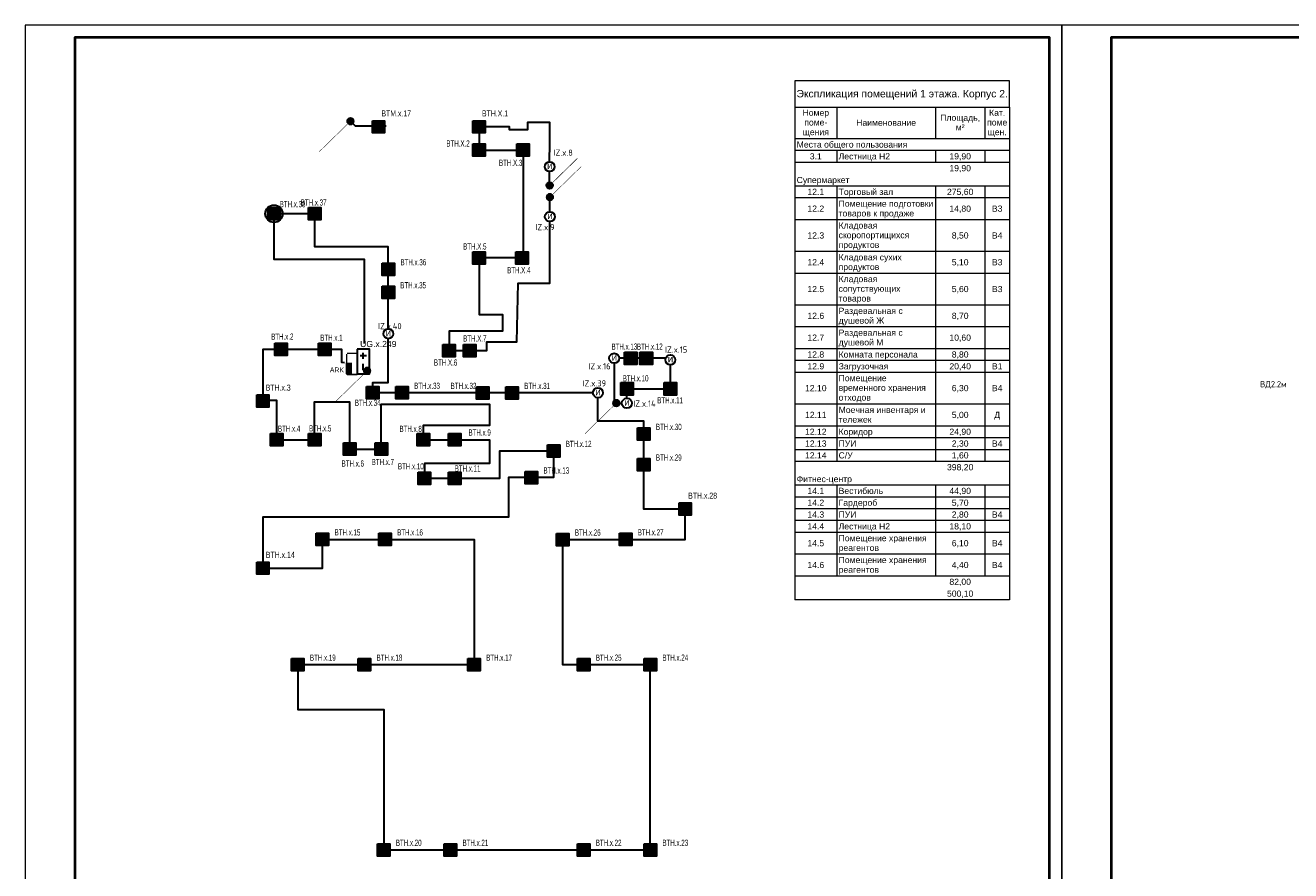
# Model space of a CAD drawing. Header units: millimetres. Extents: x 105028 to 874735, y -568483 to 191941.
# Tile 2 of 135: x 202735 to 254006, y 103491 to 137734. Entities that reach past the tile are written whole.
import ezdxf
from ezdxf.enums import TextEntityAlignment as Align

# ---------------------------------------------------------------- set-up
doc = ezdxf.new("R2010")
doc.units = ezdxf.units.MM
doc.set_wipeout_variables(frame=1)
doc.linetypes.add('CONTINOUS', pattern=[0])
for name, color, linetype, lineweight in [('#СПА_КЛ_АЛС', 1, 'Continuous', 30), ('_ОСА_ПС_оборудование', 1, 'Continuous', 40), ('A-010-M_LINE-T', 7, 'Continuous', 18), ('format-line3', 7, 'Continuous', 13), ('Z-000-P_SCHED', 7, 'Continuous', 20), ('УГО АПС и АПЗ$0$_АПС_Оборудование', 1, 'Continuous', 30), ('УГО АПС и АПЗ$0$СС-011-ПОЖ-СИГНАЛИЗАЦИЯ', 1, 'Continuous', 30)]:
    doc.layers.add(name, color=color, linetype=linetype, lineweight=lineweight)
doc.layers.add('ПС', color=1, linetype='Continuous')
doc.layers.add('формат', color=250, linetype='Continuous')
doc.styles.add('1111', font='ARIALN.TTF')
doc.styles.add('Arial', font='arial.ttf', dxfattribs={"width": 0.9, "height": 700})
doc.styles.add('CP.Text', font='arial.ttf')
doc.styles.add('ISOCPEUR', font='isocpeur.ttf', dxfattribs={"height": 300})
doc.styles.add('Reserve SS', font='arial.ttf', dxfattribs={"height": 2.5})
doc.styles.add('УГО АПС и АПЗ$0$Reserve SS', font='arial.ttf', dxfattribs={"height": 2.5})
doc.styles.add('УГО АПС и АПЗ$0$Standard', font='arial.ttf')

# ---------------------------------------------------------------- blocks, each defined once
blk = doc.blocks.new('*U56')
for p, q in [((-400, 155), (-415, 155)), ((-415, 90), (-415, 155)), ((-400, 145), (-410, 145)), ((-400, 130), (-410, 130)), ((-400, 110), (-410, 110)), ((-413, 90), (-415, 90)), ((-413, 5), (-413, 90)), ((-400, 90), (-413, 90)), ((-407, 5), (-407, 90)), ((-400, 65), (-413, 65)), ((-400, 30), (-413, 30)), ((-400, 5), (-413, 5))]:
    blk.add_line(p, q)
at = {"color": 0, "lineweight": 0}
blk.add_lwpolyline([(-420, 0), (0, 0), (0, 594), (-420, 594)], close=True, dxfattribs=at)
at = {"lineweight": 40}
blk.add_lwpolyline([(-400, 5), (-5, 5), (-5, 589), (-400, 589)], close=True, dxfattribs=at)
at = {"layer": 'format-line3', "linetype": 'ByBlock'}
for p, q in [((-410, 90), (-410, 155)), ((-405, 90), (-405, 155))]:
    blk.add_line(p, q, dxfattribs=at)
at = {"style": 'Arial', "width": 0.9}
blk.add_text('Формат:', height=2.8, dxfattribs=at).set_placement((-53.97, 1.25))
at = {"char_height": 2.8, "width": 0.2, "attachment_point": 4, "rotation": 90, "line_spacing_factor": 0.857143, "style": 'Arial'}
for s, insert in [('{\\W0.45993; }Согласовано', (-412.58, 90)), ('{\\W0.62543;\\T0.75; \\W1;Взаим. инв. №}', (-410, 66.14)), ('{\\W0.5838;\\T0.8; \\W1;Подп. и дата}', (-410, 39.63)), ('{\\W0.5838;\\T0.8; \\W1;Инв. № подл.}', (-409.77, 7.25))]:
    blk.add_mtext(s, dxfattribs=dict(at, insert=insert))
at = {"style": 'Arial', "width": 0.9, "flags": 8}
blk.add_attdef('FORMAT', (-36.87, 1.26), '', height=2.8, dxfattribs=at)
blk = doc.blocks.new('*U45')
at = {"ltscale": 100}
h = blk.add_hatch(color=256, dxfattribs=at)
h.dxf.hatch_style = 1
h.paths.add_polyline_path([(-35, 0, 1), (35, 0, 1)])
at = {"lineweight": 30}
blk.add_lwpolyline([(313, 313, 0, 45, 0), (186, 186, 4.5, 4.5, 0), (25, 25, 4.5, 4.5, 0)], format="xyseb", dxfattribs=at)
blk.add_circle((0, 0), 34.8, dxfattribs=at)
blk = doc.blocks.new('*U57')
h = blk.add_hatch(color=256)
edge = h.paths.add_edge_path()
edge.add_arc((0, 0), 38.7, 0, 360)
blk.add_lwpolyline([(0, 0, 0, 50, 0), (141, 141, 5, 5, 0), (348, 348, 5, 5, 0)], format="xyseb")
blk.add_circle((0, 0), 38.7)
blk = doc.blocks.new('*U64')
h = blk.add_hatch(color=256)
edge = h.paths.add_edge_path()
edge.add_arc((0, 0), 38.7, 0, 360)
blk.add_lwpolyline([(0, 0, 0, 50, 0), (-141, -141, 5, 5, 0), (-348, -348, 5, 5, 0)], format="xyseb")
blk.add_circle((0, 0), 38.7)
blk = doc.blocks.new('Прибор приемно-контрольный АПС v4')
blk.add_hatch(color=256).paths.add_polyline_path([(10, 2.5), (4.39, 2.5), (4.39, 0), (10, 0)])
for points in [[(0, 0), (10, 0), (10, 5), (0, 5)], [(4.39, 2.5), (10, 2.5), (10, 0), (4.39, 0)]]:
    blk.add_lwpolyline(points, close=True)
blk.add_wipeout([(0, 5), (10, 5), (10, 2.5), (4.39, 2.5), (4.39, 0), (0, 0)])
at = {"style": 'Reserve SS', "flags": 8}
blk.add_attdef('КОЛИЧЕСТВО', (10, 5), '', height=2.5, dxfattribs=at)
blk = doc.blocks.new('УГО АПС и АПЗ$0$Источник бесперебойного питания v4')
blk.add_wipeout([(0, 5), (10, 5), (10, 0), (0, 0)])
for p, q in [((4, 2.5), (1.5, 2.5)), ((2.75, 3.75), (2.75, 1.25)), ((8.5, 2.5), (6, 2.5))]:
    blk.add_line(p, q)
blk.add_lwpolyline([(0, 0), (10, 0), (10, 5), (0, 5)], close=True)
at = {"style": 'УГО АПС и АПЗ$0$Reserve SS', "flags": 8}
blk.add_attdef('КОЛИЧЕСТВО', (10.26, 5.28), '', height=2.5, dxfattribs=at)
blk = doc.blocks.new('*U71')
at = {"lineweight": 35, "true_color": 0xffffff}
h = blk.add_hatch(color=7, dxfattribs=at)
h.dxf.hatch_style = 1
h.paths.add_polyline_path([(-250, 250), (-250, -250), (250, -250), (250, 250)])
at = {"color": 1, "linetype": 'ByBlock', "lineweight": -2}
for p, q in [((40, 177), (-83, 0)), ((-83, 0), (83, 0)), ((83, 0), (-31, -164))]:
    blk.add_line(p, q, dxfattribs=at)
at = {"color": 1, "linetype": 'ByBlock', "lineweight": -2, "ltscale": 0.1}
blk.add_lwpolyline([(-250, 250), (250, 250), (250, -250), (-250, -250)], close=True, dxfattribs=at)
at = {"color": 0, "linetype": 'ByBlock', "lineweight": -2, "style": '1111'}
blk.add_attdef('INDEX', (-313, -484), '', height=125, dxfattribs=at)
at = {"color": 0, "linetype": 'ByBlock', "lineweight": -2, "style": '1111', "flags": 1}
for tag, p in [('NUM_POM', (-331, -1097)), ('NAME_DEVICE', (-314, -671))]:
    blk.add_attdef(tag, p, '', height=125, dxfattribs=at)
at = {"color": 0, "linetype": 'ByBlock', "lineweight": -2, "style": '1111', "width": 0.7}
blk.add_attdef('NUM_DEVICE', (-314, -879), '', height=125, dxfattribs=at)
blk = doc.blocks.new('*U63')
at = {"linetype": 'Continuous', "lineweight": -2, "true_color": 0xffffff}
h = blk.add_hatch(color=7, dxfattribs=at)
h.dxf.hatch_style = 1
h.paths.add_polyline_path([(0, 500), (0, 0), (500, 0), (500, 500)])
at = {"color": 1, "linetype": 'Continuous', "lineweight": -2}
blk.add_line((250, 250), (250, 43), dxfattribs=at)
blk.add_lwpolyline([(0, 500), (500, 500), (500, 0), (0, 0)], close=True, dxfattribs=at)
blk.add_arc((250, 417), 167, 186.4495, 353.5853, dxfattribs=at)
at = {"color": 0, "linetype": 'Continuous', "lineweight": -2, "style": '1111', "flags": 1}
for tag, p in [('NAME_DEVICE', (-64, -421)), ('NUM_POM', (-82, -847))]:
    blk.add_attdef(tag, p, '', height=125, dxfattribs=at)
at = {"color": 0, "linetype": 'Continuous', "lineweight": -2, "style": '1111'}
for tag, p in [('NUM_DEVICE', (-64, -630)), ('INDEX', (-63, -235))]:
    blk.add_attdef(tag, p, '', height=125, dxfattribs=at)
blk = doc.blocks.new('ДЫМ_А+ИЗ')
at = {"lineweight": 35, "true_color": 0xffffff}
h = blk.add_hatch(color=7, dxfattribs=at)
h.dxf.hatch_style = 1
h.paths.add_polyline_path([(-250, 250), (-250, -250), (250, -250), (250, 250)])
at = {"color": 1, "linetype": 'ByBlock', "lineweight": -2}
for p, q in [((40, 177), (-83, 0)), ((-83, 0), (83, 0)), ((83, 0), (-31, -164))]:
    blk.add_line(p, q, dxfattribs=at)
at = {"color": 1, "linetype": 'ByBlock', "lineweight": -2, "ltscale": 0.1}
blk.add_lwpolyline([(-250, 250), (250, 250), (250, -250), (-250, -250)], close=True, dxfattribs=at)
blk.add_circle((0, 0), 353, dxfattribs=at)
at = {"color": 0, "linetype": 'ByBlock', "lineweight": -2, "style": '1111'}
blk.add_attdef('INDEX', (-313, -484), '', height=125, dxfattribs=at)
at = {"color": 0, "linetype": 'ByBlock', "lineweight": -2, "style": '1111', "flags": 1}
for tag, p in [('NUM_POM', (-331, -1097)), ('NAME_DEVICE', (-314, -671))]:
    blk.add_attdef(tag, p, '', height=125, dxfattribs=at)
at = {"color": 0, "linetype": 'ByBlock', "lineweight": -2, "style": '1111', "width": 0.7}
blk.add_attdef('NUM_DEVICE', (-314, -879), '', height=125, dxfattribs=at)
blk = doc.blocks.new('УГО АПС и АПЗ$0$A$C0ED213A1')
blk.add_wipeout([(-200, 0), (0, -200), (200, 0), (0, 200)])
blk.add_circle((0, 0), 200)
at = {"layer": 'УГО АПС и АПЗ$0$СС-011-ПОЖ-СИГНАЛИЗАЦИЯ', "color": 1, "style": 'УГО АПС и АПЗ$0$Standard'}
blk.add_text('и', height=286, dxfattribs=at).set_placement((-108, -98))

msp = doc.modelspace()

# ---------------------------------------------------------------- linework, layer by layer
at = {"layer": '#СПА_КЛ_АЛС', "lineweight": 30}
for points in [[(215932, 133836), (216100, 133665), (217361, 133665)], [(223980, 131378), (223982, 133796), (223077, 133796), (223077, 133498), (222347, 133498), (222347, 133624), (221118, 133624), (221118, 132682), (222902, 132682), (222902, 128310), (221123, 128310), (221123, 126026), (222066, 126026), (222066, 125348), (219905, 125348), (219905, 124559), (221439, 124559), (221439, 124915), (222646, 124915), (222710, 127292), (223988, 127292), (223989, 130634)], [(215662, 124068), (215562, 124069), (215562, 124603), (212356, 124603), (212356, 122548), (212917, 122548), (212917, 120948), (214459, 120948), (214459, 122478), (215872, 122478), (215872, 120566), (217155, 120566), (217155, 122384), (221547, 122384), (221547, 121522), (218860, 121522), (218860, 120948), (221547, 120948), (221547, 119987), (218903, 119987), (218903, 119387), (221960, 119387), (221960, 120492), (224140, 120492), (224140, 119411), (222315, 119411), (222315, 117813), (212363, 117813), (212363, 115743), (214776, 115743), (214776, 116910), (220916, 116910), (220916, 111835), (213776, 111835), (213776, 110026), (217256, 110026), (217256, 104335), (228056, 104335), (228056, 111835), (224509, 111835), (224509, 116910), (229475, 116910), (229475, 118140), (227794, 118140), (227794, 121705), (225937, 121705), (225937, 122848), (216810, 122848), (216810, 123264), (217442, 123264), (217442, 128766), (214464, 128766), (214464, 130101), (212809, 130101), (212809, 128262), (216462, 128262), (216462, 124845)], [(226820, 122427), (227109, 122427), (227109, 123009), (228871, 123009), (228871, 124248), (227046, 124248), (227046, 124248), (226596, 124248), (226596, 122531)]]:
    msp.add_lwpolyline(points, dxfattribs=at)
at = {"layer": 'A-010-M_LINE-T'}
for p, q in [((233914, 135482), (233914, 134424)), ((242614, 135482), (233914, 135482)), ((242614, 134424), (242614, 135482)), ((233914, 134424), (233914, 114465)), ((233914, 134424), (242614, 134424)), ((235614, 134424), (235614, 133136)), ((239614, 134424), (239614, 133136)), ((241614, 134424), (241614, 133136)), ((242614, 134424), (242614, 114465)), ((235614, 133136), (233914, 133136)), ((239614, 133136), (235614, 133136)), ((241614, 133136), (239614, 133136)), ((242614, 133136), (241614, 133136)), ((235614, 132657), (233914, 132657)), ((239614, 132657), (235614, 132657)), ((235614, 132657), (235614, 132178)), ((241614, 132657), (239614, 132657)), ((239614, 132657), (239614, 132178)), ((242614, 132657), (241614, 132657)), ((241614, 132657), (241614, 132178)), ((235614, 132178), (233914, 132178)), ((239614, 132178), (235614, 132178)), ((241614, 132178), (239614, 132178)), ((242614, 132178), (241614, 132178)), ((235614, 131219), (233914, 131219)), ((239614, 131219), (235614, 131219)), ((235614, 131219), (235614, 130740)), ((241614, 131219), (239614, 131219)), ((239614, 131219), (239614, 130740)), ((242614, 131219), (241614, 131219)), ((241614, 131219), (241614, 130740)), ((235614, 130740), (233914, 130740)), ((239614, 130740), (235614, 130740)), ((235614, 130740), (235614, 129857)), ((241614, 130740), (239614, 130740)), ((239614, 130740), (239614, 129857)), ((242614, 130740), (241614, 130740)), ((241614, 130740), (241614, 129857)), ((235614, 129857), (233914, 129857)), ((239614, 129857), (235614, 129857)), ((235614, 129857), (235614, 128569)), ((241614, 129857), (239614, 129857)), ((239614, 129857), (239614, 128569)), ((242614, 129857), (241614, 129857)), ((241614, 129857), (241614, 128569)), ((235614, 128569), (233914, 128569)), ((239614, 128569), (235614, 128569)), ((235614, 128569), (235614, 127686)), ((241614, 128569), (239614, 128569)), ((239614, 128569), (239614, 127686)), ((242614, 128569), (241614, 128569)), ((241614, 128569), (241614, 127686)), ((235614, 127686), (233914, 127686)), ((239614, 127686), (235614, 127686)), ((235614, 127686), (235614, 126398)), ((241614, 127686), (239614, 127686)), ((239614, 127686), (239614, 126398)), ((242614, 127686), (241614, 127686)), ((241614, 127686), (241614, 126398)), ((235614, 126398), (233914, 126398)), ((239614, 126398), (235614, 126398)), ((235614, 126398), (235614, 125515)), ((241614, 126398), (239614, 126398)), ((239614, 126398), (239614, 125515)), ((242614, 126398), (241614, 126398)), ((241614, 126398), (241614, 125515)), ((235614, 125515), (233914, 125515)), ((239614, 125515), (235614, 125515)), ((235614, 125515), (235614, 124632)), ((241614, 125515), (239614, 125515)), ((239614, 125515), (239614, 124632)), ((242614, 125515), (241614, 125515)), ((241614, 125515), (241614, 124632)), ((235614, 124632), (233914, 124632)), ((239614, 124632), (235614, 124632)), ((235614, 124632), (235614, 124153)), ((241614, 124632), (239614, 124632)), ((239614, 124632), (239614, 124153)), ((242614, 124632), (241614, 124632)), ((241614, 124632), (241614, 124153)), ((235614, 124153), (233914, 124153)), ((239614, 124153), (235614, 124153)), ((235614, 124153), (235614, 123673)), ((241614, 124153), (239614, 124153)), ((239614, 124153), (239614, 123673)), ((242614, 124153), (241614, 124153)), ((241614, 124153), (241614, 123673)), ((235614, 123673), (233914, 123673)), ((239614, 123673), (235614, 123673)), ((235614, 123673), (235614, 122386)), ((241614, 123673), (239614, 123673)), ((239614, 123673), (239614, 122386)), ((242614, 123673), (241614, 123673)), ((241614, 123673), (241614, 122386)), ((235614, 122386), (233914, 122386)), ((239614, 122386), (235614, 122386)), ((235614, 122386), (235614, 121502)), ((241614, 122386), (239614, 122386)), ((239614, 122386), (239614, 121502)), ((242614, 122386), (241614, 122386)), ((241614, 122386), (241614, 121502)), ((235614, 121502), (233914, 121502)), ((235614, 121023), (233914, 121023)), ((239614, 121502), (235614, 121502)), ((235614, 121502), (235614, 121023)), ((239614, 121023), (235614, 121023)), ((235614, 121023), (235614, 120544)), ((241614, 121502), (239614, 121502)), ((239614, 121502), (239614, 121023)), ((241614, 121023), (239614, 121023)), ((239614, 121023), (239614, 120544)), ((242614, 121502), (241614, 121502)), ((241614, 121502), (241614, 121023)), ((242614, 121023), (241614, 121023)), ((241614, 121023), (241614, 120544)), ((235614, 120544), (233914, 120544)), ((239614, 120544), (235614, 120544)), ((235614, 120544), (235614, 120065)), ((241614, 120544), (239614, 120544)), ((239614, 120544), (239614, 120065)), ((242614, 120544), (241614, 120544)), ((241614, 120544), (241614, 120065)), ((235614, 120065), (233914, 120065)), ((239614, 120065), (235614, 120065)), ((241614, 120065), (239614, 120065)), ((242614, 120065), (241614, 120065)), ((235614, 119107), (233914, 119107)), ((239614, 119107), (235614, 119107)), ((235614, 119107), (235614, 118627)), ((241614, 119107), (239614, 119107)), ((239614, 119107), (239614, 118627)), ((242614, 119107), (241614, 119107)), ((241614, 119107), (241614, 118627)), ((235614, 118627), (233914, 118627)), ((239614, 118627), (235614, 118627)), ((235614, 118627), (235614, 118148)), ((241614, 118627), (239614, 118627)), ((239614, 118627), (239614, 118148)), ((242614, 118627), (241614, 118627)), ((241614, 118627), (241614, 118148)), ((235614, 118148), (233914, 118148)), ((239614, 118148), (235614, 118148)), ((235614, 118148), (235614, 117669)), ((241614, 118148), (239614, 118148)), ((239614, 118148), (239614, 117669)), ((242614, 118148), (241614, 118148)), ((241614, 118148), (241614, 117669)), ((235614, 117669), (233914, 117669)), ((239614, 117669), (235614, 117669)), ((235614, 117669), (235614, 117190)), ((241614, 117669), (239614, 117669)), ((239614, 117669), (239614, 117190)), ((242614, 117669), (241614, 117669)), ((241614, 117669), (241614, 117190)), ((235614, 117190), (233914, 117190)), ((239614, 117190), (235614, 117190)), ((235614, 117190), (235614, 116307)), ((241614, 117190), (239614, 117190)), ((239614, 117190), (239614, 116307)), ((242614, 117190), (241614, 117190)), ((241614, 117190), (241614, 116307)), ((235614, 116307), (233914, 116307)), ((239614, 116307), (235614, 116307)), ((235614, 116307), (235614, 115423)), ((241614, 116307), (239614, 116307)), ((239614, 116307), (239614, 115423)), ((242614, 116307), (241614, 116307)), ((241614, 116307), (241614, 115423)), ((235614, 115423), (233914, 115423)), ((239614, 115423), (235614, 115423)), ((241614, 115423), (239614, 115423)), ((242614, 115423), (241614, 115423)), ((242614, 114465), (233914, 114465))]:
    msp.add_line(p, q, dxfattribs=at)

# ---------------------------------------------------------------- block references
at = {"layer": '#СПА_КЛ_АЛС', "lineweight": 30}
ref = msp.add_blockref('ДЫМ_А+ИЗ', (212809, 130101), dxfattribs=at)
ref.add_attrib('NUM_DEVICE', 'BTH.x.38', (213042, 130366), dxfattribs={"layer": '0', "color": 7, "linetype": 'ByBlock', "lineweight": -2, "height": 250, "style": '1111', "width": 0.7})
at = {"xscale": 3.600000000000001, "yscale": 3.600000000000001, "zscale": 3.600000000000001, "rotation": 359.2880171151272}
for name, p in [('*U64', (215910, 133850)), ('*U45', (223980, 131253)), ('*U45', (223980, 131242)), ('*U57', (223989, 130773)), ('*U64', (226681, 122429))]:
    msp.add_blockref(name, p, dxfattribs=at)
at = {"color": 7, "linetype": 'CONTINOUS', "lineweight": 30, "ltscale": 100}
ref = msp.add_blockref('*U63', (216800, 133379), dxfattribs=dict(at, xscale=0.9799999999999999, yscale=0.9799999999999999, zscale=0.9799999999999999))
ref.add_attrib('NUM_DEVICE', 'BTM.x.17', (217164, 134042), dxfattribs={"color": 0, "linetype": 'Continuous', "lineweight": -2, "ltscale": 100, "height": 245, "style": '1111', "width": 0.8})
ref = msp.add_blockref('*U63', (220873, 133379), dxfattribs=dict(at, xscale=0.9799999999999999, yscale=0.9799999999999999, zscale=0.9799999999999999))
ref.add_attrib('NUM_DEVICE', 'BTH.X.1', (221237, 134042), dxfattribs={"color": 0, "linetype": 'Continuous', "lineweight": -2, "ltscale": 100, "height": 245, "style": '1111', "width": 0.8})
ref = msp.add_blockref('*U63', (212110, 122272), dxfattribs=dict(at, xscale=0.9799999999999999, yscale=0.9799999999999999, zscale=0.9799999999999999))
ref.add_attrib('NUM_DEVICE', 'BTH.x.3', (212474, 122935), dxfattribs={"color": 0, "linetype": 'Continuous', "lineweight": -2, "ltscale": 100, "height": 245, "style": '1111', "width": 0.8})
ref = msp.add_blockref('*U63', (229230, 117895), dxfattribs=dict(at, xscale=0.9799999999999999, yscale=0.9799999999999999, zscale=0.9799999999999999))
ref.add_attrib('NUM_DEVICE', 'BTH.x.28', (229594, 118558), dxfattribs={"color": 0, "linetype": 'Continuous', "lineweight": -2, "ltscale": 100, "height": 245, "style": '1111', "width": 0.8})
ref = msp.add_blockref('*U63', (212118, 115499), dxfattribs=dict(at, xscale=0.9799999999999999, yscale=0.9799999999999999, zscale=0.9799999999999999))
ref.add_attrib('NUM_DEVICE', 'BTH.x.14', (212482, 116162), dxfattribs={"color": 0, "linetype": 'Continuous', "lineweight": -2, "ltscale": 100, "height": 245, "style": '1111', "width": 0.8})
at = {"layer": 'ПС', "color": 7, "linetype": 'CONTINOUS', "lineweight": 30, "ltscale": 100}
ref = msp.add_blockref('*U71', (221123, 132682), dxfattribs=dict(at, xscale=1.000736, yscale=1.000736, zscale=1.000736))
ref.add_attrib('NUM_DEVICE', 'BTH.X.2', dxfattribs={"layer": '0', "color": 0, "linetype": 'ByBlock', "lineweight": -2, "ltscale": 100, "height": 250.2, "style": '1111', "width": 0.7}).set_placement((220267, 132822), align=Align.CENTER)
ref = msp.add_blockref('*U71', (222902, 132682), dxfattribs=dict(at, xscale=1.000736, yscale=1.000736, zscale=1.000736))
ref.add_attrib('NUM_DEVICE', 'BTH.X.3', dxfattribs={"layer": '0', "color": 0, "linetype": 'ByBlock', "lineweight": -2, "ltscale": 100, "height": 250.2, "style": '1111', "width": 0.7}).set_placement((222400, 132040), align=Align.CENTER)
ref = msp.add_blockref('*U71', (214464, 130101), dxfattribs=dict(at, xscale=1.000736, yscale=1.000736, zscale=1.000736))
ref.add_attrib('NUM_DEVICE', 'BTH.x.37', dxfattribs={"layer": '0', "color": 0, "linetype": 'ByBlock', "lineweight": -2, "ltscale": 100, "height": 250.2, "style": '1111', "width": 0.7}).set_placement((214418, 130431), align=Align.CENTER)
ref = msp.add_blockref('*U71', (221123, 128310), dxfattribs=dict(at, xscale=1.000736, yscale=1.000736, zscale=1.000736))
ref.add_attrib('NUM_DEVICE', 'BTH.X.5', dxfattribs={"layer": '0', "color": 0, "linetype": 'ByBlock', "lineweight": -2, "ltscale": 100, "height": 250.2, "style": '1111', "width": 0.7}).set_placement((220947, 128650), align=Align.CENTER)
ref = msp.add_blockref('*U71', (217442, 127850), dxfattribs=dict(at, xscale=1.000736, yscale=1.000736, zscale=1.000736))
ref.add_attrib('NUM_DEVICE', 'BTH.x.36', dxfattribs={"layer": '0', "color": 0, "linetype": 'ByBlock', "lineweight": -2, "ltscale": 100, "height": 250.2, "style": '1111', "width": 0.7}).set_placement((218457, 128011), align=Align.CENTER)
ref = msp.add_blockref('*U71', (222862, 128310), dxfattribs=dict(at, xscale=1.000736, yscale=1.000736, zscale=1.000736))
ref.add_attrib('NUM_DEVICE', 'BTH.X.4', dxfattribs={"layer": '0', "color": 0, "linetype": 'ByBlock', "lineweight": -2, "ltscale": 100, "height": 250.2, "style": '1111', "width": 0.7}).set_placement((222730, 127688), align=Align.CENTER)
ref = msp.add_blockref('*U71', (217442, 126913), dxfattribs=dict(at, xscale=1.000736, yscale=1.000736, zscale=1.000736))
ref.add_attrib('NUM_DEVICE', 'BTH.x.35', dxfattribs={"layer": '0', "color": 0, "linetype": 'ByBlock', "lineweight": -2, "ltscale": 100, "height": 250.2, "style": '1111', "width": 0.7}).set_placement((218450, 127080), align=Align.CENTER)
ref = msp.add_blockref('*U71', (213101, 124603), dxfattribs=dict(at, xscale=1.000736, yscale=1.000736, zscale=1.000736))
ref.add_attrib('NUM_DEVICE', 'BTH.x.2', dxfattribs={"layer": '0', "color": 0, "linetype": 'ByBlock', "lineweight": -2, "ltscale": 100, "height": 250.2, "style": '1111', "width": 0.7}).set_placement((213148, 124999), align=Align.CENTER)
ref = msp.add_blockref('*U71', (220743, 124559), dxfattribs=dict(at, xscale=1.000736, yscale=1.000736, zscale=1.000736))
ref.add_attrib('NUM_DEVICE', 'BTH.X.7', dxfattribs={"layer": '0', "color": 0, "linetype": 'ByBlock', "lineweight": -2, "ltscale": 100, "height": 250.2, "style": '1111', "width": 0.7}).set_placement((220948, 124925), align=Align.CENTER)
ref = msp.add_blockref('*U71', (219905, 124559), dxfattribs=dict(at, xscale=1.000736, yscale=1.000736, zscale=1.000736))
ref.add_attrib('NUM_DEVICE', 'BTH.X.6', dxfattribs={"layer": '0', "color": 0, "linetype": 'ByBlock', "lineweight": -2, "ltscale": 100, "height": 250.2, "style": '1111', "width": 0.7}).set_placement((219764, 123950), align=Align.CENTER)
ref = msp.add_blockref('*U71', (227259, 124248), dxfattribs=dict(at, xscale=1.000736, yscale=1.000736, zscale=1.000736))
ref.add_attrib('NUM_DEVICE', 'BTH.x.13', dxfattribs={"layer": '0', "color": 0, "linetype": 'ByBlock', "lineweight": -2, "ltscale": 100, "height": 250.2, "style": '1111', "width": 0.7}).set_placement((227008, 124595), align=Align.CENTER)
ref = msp.add_blockref('*U71', (227891, 124248), dxfattribs=dict(at, xscale=1.000736, yscale=1.000736, zscale=1.000736))
ref.add_attrib('NUM_DEVICE', 'BTH.x.12', dxfattribs={"layer": '0', "color": 0, "linetype": 'ByBlock', "lineweight": -2, "ltscale": 100, "height": 250.2, "style": '1111', "width": 0.7}).set_placement((228038, 124595), align=Align.CENTER)
ref = msp.add_blockref('*U71', (227109, 123009), dxfattribs=dict(at, xscale=1.000736, yscale=1.000736, zscale=1.000736))
ref.add_attrib('NUM_DEVICE', 'BTH.x.10', dxfattribs={"layer": '0', "color": 0, "linetype": 'ByBlock', "lineweight": -2, "ltscale": 100, "height": 250.2, "style": '1111', "width": 0.7}).set_placement((227463, 123310), align=Align.CENTER)
ref = msp.add_blockref('*U71', (216810, 122848), dxfattribs=dict(at, xscale=1.000736, yscale=1.000736, zscale=1.000736))
ref.add_attrib('NUM_DEVICE', 'BTH.x.34', dxfattribs={"layer": '0', "color": 0, "linetype": 'ByBlock', "lineweight": -2, "ltscale": 100, "height": 250.2, "style": '1111', "width": 0.7}).set_placement((216608, 122318), align=Align.CENTER)
ref = msp.add_blockref('*U71', (217998, 122848), dxfattribs=dict(at, xscale=1.000736, yscale=1.000736, zscale=1.000736))
ref.add_attrib('NUM_DEVICE', 'BTH.x.33', dxfattribs={"layer": '0', "color": 0, "linetype": 'ByBlock', "lineweight": -2, "ltscale": 100, "height": 250.2, "style": '1111', "width": 0.7}).set_placement((219013, 123008), align=Align.CENTER)
ref = msp.add_blockref('*U71', (221260, 122843), dxfattribs=dict(at, xscale=1.000736, yscale=1.000736, zscale=1.000736))
ref.add_attrib('NUM_DEVICE', 'BTH.x.32', dxfattribs={"layer": '0', "color": 0, "linetype": 'ByBlock', "lineweight": -2, "ltscale": 100, "height": 250.2, "style": '1111', "width": 0.7}).set_placement((220491, 123003), align=Align.CENTER)
ref = msp.add_blockref('*U71', (222460, 122843), dxfattribs=dict(at, xscale=1.000736, yscale=1.000736, zscale=1.000736))
ref.add_attrib('NUM_DEVICE', 'BTH.x.31', dxfattribs={"layer": '0', "color": 0, "linetype": 'ByBlock', "lineweight": -2, "ltscale": 100, "height": 250.2, "style": '1111', "width": 0.7}).set_placement((223474, 123003), align=Align.CENTER)
ref = msp.add_blockref('*U71', (228871, 123009), dxfattribs=dict(at, xscale=1.000736, yscale=1.000736, zscale=1.000736))
ref.add_attrib('NUM_DEVICE', 'BTH.x.11', dxfattribs={"layer": '0', "color": 0, "linetype": 'ByBlock', "lineweight": -2, "ltscale": 100, "height": 250.2, "style": '1111', "width": 0.7}).set_placement((228861, 122420), align=Align.CENTER)
ref = msp.add_blockref('*U71', (212917, 120948), dxfattribs=dict(at, xscale=1.000736, yscale=1.000736, zscale=1.000736))
ref.add_attrib('NUM_DEVICE', 'BTH.x.4', dxfattribs={"layer": '0', "color": 0, "linetype": 'ByBlock', "lineweight": -2, "ltscale": 100, "height": 250.2, "style": '1111', "width": 0.7}).set_placement((213424, 121271), align=Align.CENTER)
ref = msp.add_blockref('*U71', (214459, 120948), dxfattribs=dict(at, xscale=1.000736, yscale=1.000736, zscale=1.000736))
ref.add_attrib('NUM_DEVICE', 'BTH.x.5', dxfattribs={"layer": '0', "color": 0, "linetype": 'ByBlock', "lineweight": -2, "ltscale": 100, "height": 250.2, "style": '1111', "width": 0.7}).set_placement((214682, 121283), align=Align.CENTER)
ref = msp.add_blockref('*U71', (218860, 120948), dxfattribs=dict(at, xscale=1.000736, yscale=1.000736, zscale=1.000736))
ref.add_attrib('NUM_DEVICE', 'BTH.x.8', dxfattribs={"layer": '0', "color": 0, "linetype": 'ByBlock', "lineweight": -2, "ltscale": 100, "height": 250.2, "style": '1111', "width": 0.7}).set_placement((218348, 121261), align=Align.CENTER)
ref = msp.add_blockref('*U71', (227794, 121182), dxfattribs=dict(at, xscale=1.000736, yscale=1.000736, zscale=1.000736))
ref.add_attrib('NUM_DEVICE', 'BTH.x.30', dxfattribs={"layer": '0', "color": 0, "linetype": 'ByBlock', "lineweight": -2, "ltscale": 100, "height": 250.2, "style": '1111', "width": 0.7}).set_placement((228808, 121342), align=Align.CENTER)
ref = msp.add_blockref('*U71', (220136, 120948), dxfattribs=dict(at, xscale=1.000736, yscale=1.000736, zscale=1.000736))
ref.add_attrib('NUM_DEVICE', 'BTH.x.9', dxfattribs={"layer": '0', "color": 0, "linetype": 'ByBlock', "lineweight": -2, "ltscale": 100, "height": 250.2, "style": '1111', "width": 0.7}).set_placement((221144, 121114), align=Align.CENTER)
ref = msp.add_blockref('*U71', (215872, 120566), dxfattribs=dict(at, xscale=1.000736, yscale=1.000736, zscale=1.000736))
ref.add_attrib('NUM_DEVICE', 'BTH.x.6', dxfattribs={"layer": '0', "color": 0, "linetype": 'ByBlock', "lineweight": -2, "ltscale": 100, "height": 250.2, "style": '1111', "width": 0.7}).set_placement((216004, 119859), align=Align.CENTER)
ref = msp.add_blockref('*U71', (217155, 120566), dxfattribs=dict(at, xscale=1.000736, yscale=1.000736, zscale=1.000736))
ref.add_attrib('NUM_DEVICE', 'BTH.x.7', dxfattribs={"layer": '0', "color": 0, "linetype": 'ByBlock', "lineweight": -2, "ltscale": 100, "height": 250.2, "style": '1111', "width": 0.7}).set_placement((217221, 119920), align=Align.CENTER)
ref = msp.add_blockref('*U71', (224140, 120492), dxfattribs=dict(at, xscale=1.000736, yscale=1.000736, zscale=1.000736))
ref.add_attrib('NUM_DEVICE', 'BTH.x.12', dxfattribs={"layer": '0', "color": 0, "linetype": 'ByBlock', "lineweight": -2, "ltscale": 100, "height": 250.2, "style": '1111', "width": 0.7}).set_placement((225155, 120653), align=Align.CENTER)
ref = msp.add_blockref('*U71', (218903, 119387), dxfattribs=dict(at, xscale=1.000736, yscale=1.000736, zscale=1.000736))
ref.add_attrib('NUM_DEVICE', 'BTH.x.10', dxfattribs={"layer": '0', "color": 0, "linetype": 'ByBlock', "lineweight": -2, "ltscale": 100, "height": 250.2, "style": '1111', "width": 0.7}).set_placement((218356, 119745), align=Align.CENTER)
ref = msp.add_blockref('*U71', (227794, 119941), dxfattribs=dict(at, xscale=1.000736, yscale=1.000736, zscale=1.000736))
ref.add_attrib('NUM_DEVICE', 'BTH.x.29', dxfattribs={"layer": '0', "color": 0, "linetype": 'ByBlock', "lineweight": -2, "ltscale": 100, "height": 250.2, "style": '1111', "width": 0.7}).set_placement((228808, 120101), align=Align.CENTER)
ref = msp.add_blockref('*U71', (220136, 119387), dxfattribs=dict(at, xscale=1.000736, yscale=1.000736, zscale=1.000736))
ref.add_attrib('NUM_DEVICE', 'BTH.x.11', dxfattribs={"layer": '0', "color": 0, "linetype": 'ByBlock', "lineweight": -2, "ltscale": 100, "height": 250.2, "style": '1111', "width": 0.7}).set_placement((220656, 119658), align=Align.CENTER)
ref = msp.add_blockref('*U71', (223243, 119411), dxfattribs=dict(at, xscale=1.000736, yscale=1.000736, zscale=1.000736))
ref.add_attrib('NUM_DEVICE', 'BTH.x.13', dxfattribs={"layer": '0', "color": 0, "linetype": 'ByBlock', "lineweight": -2, "ltscale": 100, "height": 250.2, "style": '1111', "width": 0.7}).set_placement((224251, 119577), align=Align.CENTER)
ref = msp.add_blockref('*U71', (214776, 116910), dxfattribs=dict(at, xscale=1.000736, yscale=1.000736, zscale=1.000736))
ref.add_attrib('NUM_DEVICE', 'BTH.x.15', dxfattribs={"layer": '0', "color": 0, "linetype": 'ByBlock', "lineweight": -2, "ltscale": 100, "height": 250.2, "style": '1111', "width": 0.7}).set_placement((215790, 117070), align=Align.CENTER)
ref = msp.add_blockref('*U71', (217308, 116910), dxfattribs=dict(at, xscale=1.000736, yscale=1.000736, zscale=1.000736))
ref.add_attrib('NUM_DEVICE', 'BTH.x.16', dxfattribs={"layer": '0', "color": 0, "linetype": 'ByBlock', "lineweight": -2, "ltscale": 100, "height": 250.2, "style": '1111', "width": 0.7}).set_placement((218323, 117070), align=Align.CENTER)
ref = msp.add_blockref('*U71', (224509, 116902), dxfattribs=dict(at, xscale=1.000736, yscale=1.000736, zscale=1.000736))
ref.add_attrib('NUM_DEVICE', 'BTH.x.26', dxfattribs={"layer": '0', "color": 0, "linetype": 'ByBlock', "lineweight": -2, "ltscale": 100, "height": 250.2, "style": '1111', "width": 0.7}).set_placement((225524, 117062), align=Align.CENTER)
ref = msp.add_blockref('*U71', (227056, 116910), dxfattribs=dict(at, xscale=1.000736, yscale=1.000736, zscale=1.000736))
ref.add_attrib('NUM_DEVICE', 'BTH.x.27', dxfattribs={"layer": '0', "color": 0, "linetype": 'ByBlock', "lineweight": -2, "ltscale": 100, "height": 250.2, "style": '1111', "width": 0.7}).set_placement((228071, 117070), align=Align.CENTER)
ref = msp.add_blockref('*U71', (213776, 111835), dxfattribs=dict(at, xscale=1.000736, yscale=1.000736, zscale=1.000736))
ref.add_attrib('NUM_DEVICE', 'BTH.x.19', dxfattribs={"layer": '0', "color": 0, "linetype": 'ByBlock', "lineweight": -2, "ltscale": 100, "height": 250.2, "style": '1111', "width": 0.7}).set_placement((214790, 111995), align=Align.CENTER)
ref = msp.add_blockref('*U71', (216476, 111835), dxfattribs=dict(at, xscale=1.000736, yscale=1.000736, zscale=1.000736))
ref.add_attrib('NUM_DEVICE', 'BTH.x.18', dxfattribs={"layer": '0', "color": 0, "linetype": 'ByBlock', "lineweight": -2, "ltscale": 100, "height": 250.2, "style": '1111', "width": 0.7}).set_placement((217490, 111995), align=Align.CENTER)
ref = msp.add_blockref('*U71', (220916, 111835), dxfattribs=dict(at, xscale=1.000736, yscale=1.000736, zscale=1.000736))
ref.add_attrib('NUM_DEVICE', 'BTH.x.17', dxfattribs={"layer": '0', "color": 0, "linetype": 'ByBlock', "lineweight": -2, "ltscale": 100, "height": 250.2, "style": '1111', "width": 0.7}).set_placement((221931, 111995), align=Align.CENTER)
ref = msp.add_blockref('*U71', (225356, 111835), dxfattribs=dict(at, xscale=1.000736, yscale=1.000736, zscale=1.000736))
ref.add_attrib('NUM_DEVICE', 'BTH.x.25', dxfattribs={"layer": '0', "color": 0, "linetype": 'ByBlock', "lineweight": -2, "ltscale": 100, "height": 250.2, "style": '1111', "width": 0.7}).set_placement((226371, 111995), align=Align.CENTER)
ref = msp.add_blockref('*U71', (228056, 111835), dxfattribs=dict(at, xscale=1.000736, yscale=1.000736, zscale=1.000736))
ref.add_attrib('NUM_DEVICE', 'BTH.x.24', dxfattribs={"layer": '0', "color": 0, "linetype": 'ByBlock', "lineweight": -2, "ltscale": 100, "height": 250.2, "style": '1111', "width": 0.7}).set_placement((229071, 111995), align=Align.CENTER)
ref = msp.add_blockref('*U71', (217256, 104335), dxfattribs=dict(at, xscale=1.000736, yscale=1.000736, zscale=1.000736))
ref.add_attrib('NUM_DEVICE', 'BTH.x.20', dxfattribs={"layer": '0', "color": 0, "linetype": 'ByBlock', "lineweight": -2, "ltscale": 100, "height": 250.2, "style": '1111', "width": 0.7}).set_placement((218271, 104495), align=Align.CENTER)
ref = msp.add_blockref('*U71', (219956, 104335), dxfattribs=dict(at, xscale=1.000736, yscale=1.000736, zscale=1.000736))
ref.add_attrib('NUM_DEVICE', 'BTH.x.21', dxfattribs={"layer": '0', "color": 0, "linetype": 'ByBlock', "lineweight": -2, "ltscale": 100, "height": 250.2, "style": '1111', "width": 0.7}).set_placement((220971, 104495), align=Align.CENTER)
ref = msp.add_blockref('*U71', (225356, 104335), dxfattribs=dict(at, xscale=1.000736, yscale=1.000736, zscale=1.000736))
ref.add_attrib('NUM_DEVICE', 'BTH.x.22', dxfattribs={"layer": '0', "color": 0, "linetype": 'ByBlock', "lineweight": -2, "ltscale": 100, "height": 250.2, "style": '1111', "width": 0.7}).set_placement((226371, 104495), align=Align.CENTER)
ref = msp.add_blockref('*U71', (228056, 104335), dxfattribs=dict(at, xscale=1.000736, yscale=1.000736, zscale=1.000736))
ref.add_attrib('NUM_DEVICE', 'BTH.x.23', dxfattribs={"layer": '0', "color": 0, "linetype": 'ByBlock', "lineweight": -2, "ltscale": 100, "height": 250.2, "style": '1111', "width": 0.7}).set_placement((229071, 104495), align=Align.CENTER)
at = {"layer": 'формат', "xscale": 100, "yscale": 100, "zscale": 100}
for p in [(244735, 78334), (286735, 78334)]:
    msp.add_blockref('*U56', p, dxfattribs=at).add_auto_attribs({'FORMAT': 'А2'})

# ---------------------------------------------------------------- texts
at = {"color": 0, "linetype": 'ByBlock', "lineweight": -2, "insert": (252767, 123323), "char_height": 250, "attachment_point": 1, "style": 'ISOCPEUR'}
msp.add_mtext_dynamic_manual_height_columns('ВД2.2м', width=646.56, gutter_width=15, heights=[0], dxfattribs=at)
at = {"layer": 'Z-000-P_SCHED', "line_spacing_factor": 0.941778, "style": 'CP.Text'}
for s, insert, char_height, width, attachment_point in [('Экспликация помещений 1 этажа. Корпус 2.', (238264, 135114), 300, 10224.68, 2), ('Номер\\Pпоме-\\Pщения', (234764, 134318), 250, 1285.52, 2), ('Наименование', (237614, 133914), 250, 2895.47, 2), ('Площадь,\\Pм\\fArial|b0|i0|c238|p34|;²', (240614, 134116), 250, 1925.21, 2), ('Кат.\\Pпоме\\Pщен.', (242114, 134318), 250, 979.44, 2), ('Места общего пользования', (233989, 133031), 250, 5356.32, 1), ('3.1', (234764, 132552), 250, 581.54, 2), ('Лестница Н2', (235689, 132552), 250, 2485.33, 1), ('19,90', (240614, 132552), 250, 1046.78, 2), ('19,90', (240614, 132072), 250, 1046.78, 2), ('Супермаркет', (233989, 131593), 250, 2549.61, 1), ('12.1', (234764, 131114), 250, 814.16, 2), ('Торговый зал', (235689, 131114), 250, 2638.37, 1), ('275,60', (240614, 131114), 250, 1279.39, 2), ('12.2', (234764, 130433), 250, 814.16, 2), ('Помещение подготовки\\Pтоваров к продаже', (235689, 130635), 250, 4585.01, 1), ('14,80', (240614, 130433), 250, 1046.78, 2), ('В3', (242114, 130433), 250, 511.15, 2), ('Кладовая\\Pскоропортищихся\\Pпродуктов', (235689, 129752), 250, 3421.92, 1), ('12.3', (234764, 129347), 250, 814.16, 2), ('8,50', (240614, 129347), 250, 814.16, 2), ('В4', (242114, 129347), 250, 511.15, 2), ('12.4', (234764, 128262), 250, 814.16, 2), ('Кладовая сухих\\Pпродуктов', (235689, 128464), 250, 3042.39, 1), ('5,10', (240614, 128262), 250, 814.16, 2), ('В3', (242114, 128262), 250, 511.15, 2), ('12.5', (234764, 127176), 250, 814.16, 2), ('Кладовая\\Pсопутствующих\\Pтоваров', (235689, 127581), 250, 2968.93, 1), ('5,60', (240614, 127176), 250, 814.16, 2), ('В3', (242114, 127176), 250, 511.15, 2), ('Раздевальная с\\Pдушевой Ж', (235689, 126293), 250, 3100.54, 1), ('12.6', (234764, 126091), 250, 814.16, 2), ('8,70', (240614, 126091), 250, 814.16, 2), ('12.7', (234764, 125208), 250, 814.16, 2), ('Раздевальная с\\Pдушевой М', (235689, 125410), 250, 3100.54, 1), ('10,60', (240614, 125208), 250, 1046.78, 2), ('12.8', (234764, 124526), 250, 814.16, 2), ('Комната персонала', (235689, 124526), 250, 3832.06, 1), ('8,80', (240614, 124526), 250, 814.16, 2), ('12.9', (234764, 124047), 250, 814.16, 2), ('Загрузочная', (235689, 124047), 250, 2396.57, 1), ('Помещение\\Pвременного хранения\\Pотходов', (235689, 123568), 250, 4223.84, 1), ('20,40', (240614, 124047), 250, 1046.78, 2), ('В1', (242114, 124047), 250, 511.15, 2), ('12.10', (234764, 123164), 250, 1046.78, 2), ('6,30', (240614, 123164), 250, 814.16, 2), ('В4', (242114, 123164), 250, 511.15, 2), ('12.11', (234764, 122078), 250, 1046.78, 2), ('Моечная инвентаря и\\Pтележек', (235689, 122281), 250, 4208.54, 1), ('5,00', (240614, 122078), 250, 814.16, 2), ('\\fArial|b0|i0|c204|p34|;Д', (242114, 122078), 250, 281.59, 2), ('12.12', (234764, 121397), 250, 1046.78, 2), ('Коридор', (235689, 121397), 250, 1646.69, 1), ('24,90', (240614, 121397), 250, 1046.78, 2), ('12.13', (234764, 120918), 250, 1046.78, 2), ('ПУИ', (235689, 120918), 250, 863.13, 1), ('2,30', (240614, 120918), 250, 814.16, 2), ('В4', (242114, 120918), 250, 511.15, 2), ('12.14', (234764, 120439), 250, 1046.78, 2), ('С/У', (235689, 120439), 250, 679.49, 1), ('1,60', (240614, 120439), 250, 814.16, 2), ('Фитнес-центр', (233989, 119480), 250, 2668.98, 1), ('398,20', (240614, 119960), 250, 1279.39, 2), ('14.1', (234764, 119001), 250, 814.16, 2), ('Вестибюль', (235689, 119001), 250, 2151.71, 1), ('44,90', (240614, 119001), 250, 1046.78, 2), ('14.2', (234764, 118522), 250, 814.16, 2), ('Гардероб', (235689, 118522), 250, 1870.12, 1), ('5,70', (240614, 118522), 250, 814.16, 2), ('14.3', (234764, 118043), 250, 814.16, 2), ('ПУИ', (235689, 118043), 250, 863.13, 1), ('2,80', (240614, 118043), 250, 814.16, 2), ('В4', (242114, 118043), 250, 511.15, 2), ('14.4', (234764, 117564), 250, 814.16, 2), ('Лестница Н2', (235689, 117564), 250, 2485.33, 1), ('18,10', (240614, 117564), 250, 1046.78, 2), ('Помещение хранения\\Pреагентов', (235689, 117085), 250, 4263.63, 1), ('14.5', (234764, 116882), 250, 814.16, 2), ('6,10', (240614, 116882), 250, 814.16, 2), ('В4', (242114, 116882), 250, 511.15, 2), ('14.6', (234764, 115999), 250, 814.16, 2), ('Помещение хранения\\Pреагентов', (235689, 116201), 250, 4263.63, 1), ('4,40', (240614, 115999), 250, 814.16, 2), ('В4', (242114, 115999), 250, 511.15, 2), ('82,00', (240614, 115318), 250, 1046.78, 2), ('500,10', (240614, 114839), 250, 1279.39, 2)]:
    msp.add_mtext(s, dxfattribs=dict(at, insert=insert, char_height=char_height, width=width, attachment_point=attachment_point))

# ---------------------------------------------------------------- next in the draw order: block references
at = {"layer": '_ОСА_ПС_оборудование', "color": 252}
ref = msp.add_blockref('Прибор приемно-контрольный АПС v4', (215778, 124420), dxfattribs=dict(at, xscale=80, yscale=80, zscale=80, rotation=270))
ref.add_attrib('КОЛИЧЕСТВО', 'ARK', (215074, 123674), dxfattribs={"layer": '0', "color": 7, "height": 200, "style": 'Reserve SS'})
at = {"layer": 'УГО АПС и АПЗ$0$_АПС_Оборудование'}
for p in [(223981, 132007), (223989, 129981), (226596, 124249), (228871, 124182), (225936, 122848), (227109, 122428)]:
    msp.add_blockref('УГО АПС и АПЗ$0$A$C0ED213A1', p, dxfattribs=at)

# ---------------------------------------------------------------- next in the draw order: block references
at = {"layer": 'ПС', "color": 7, "linetype": 'CONTINOUS', "lineweight": 30, "ltscale": 100}
ref = msp.add_blockref('*U71', (214858, 124603), dxfattribs=dict(at, xscale=1.000736, yscale=1.000736, zscale=1.000736))
ref.add_attrib('NUM_DEVICE', 'BTH.x.1', dxfattribs={"layer": '0', "color": 0, "linetype": 'ByBlock', "lineweight": -2, "ltscale": 100, "height": 250.2, "style": '1111', "width": 0.7}).set_placement((215139, 124954), align=Align.CENTER)
at = {"layer": 'УГО АПС и АПЗ$0$_АПС_Оборудование', "color": 252}
ref = msp.add_blockref('УГО АПС и АПЗ$0$Источник бесперебойного питания v4', (216178, 124620), dxfattribs=dict(at, xscale=100, yscale=100, zscale=100, rotation=270))
ref.add_attrib('КОЛИЧЕСТВО', 'UG.x.249', (216301, 124700), dxfattribs={"layer": '0', "color": 7, "height": 250, "style": 'Arial', "flags": 8})

# ---------------------------------------------------------------- next in the draw order: texts
at = {"color": 0, "linetype": 'ByBlock', "lineweight": -2, "char_height": 250, "attachment_point": 1, "style": 'ISOCPEUR'}
for s, insert in [('IZ.x.8', (224135, 132701)), ('IZ.x.9', (223401, 129685)), ('\\pxt1;IZ.x.15', (228654, 124725)), ('IZ.x.16', (225549, 124047)), ('IZ.x.39', (225312, 123357)), ('IZ.x.14', (227367, 122537))]:
    msp.add_mtext_dynamic_manual_height_columns(s, width=646.56, gutter_width=15, heights=[0], dxfattribs=dict(at, insert=insert))

# ---------------------------------------------------------------- next in the draw order: block references
at = {"xscale": 3.600000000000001, "yscale": 3.600000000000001, "zscale": 3.600000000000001, "rotation": 359.2880171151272}
msp.add_blockref('*U64', (216585, 123740), dxfattribs=at)
at = {"layer": 'УГО АПС и АПЗ$0$_АПС_Оборудование'}
msp.add_blockref('УГО АПС и АПЗ$0$A$C0ED213A1', (217442, 125240), dxfattribs=at)

# ---------------------------------------------------------------- next in the draw order: texts
at = {"color": 0, "linetype": 'ByBlock', "lineweight": -2, "insert": (217027, 125675), "char_height": 250, "attachment_point": 1, "style": 'ISOCPEUR'}
msp.add_mtext_dynamic_manual_height_columns('IZ.x.40', width=646.56, gutter_width=15, heights=[0], dxfattribs=at)

doc.saveas('drawing.dxf')
